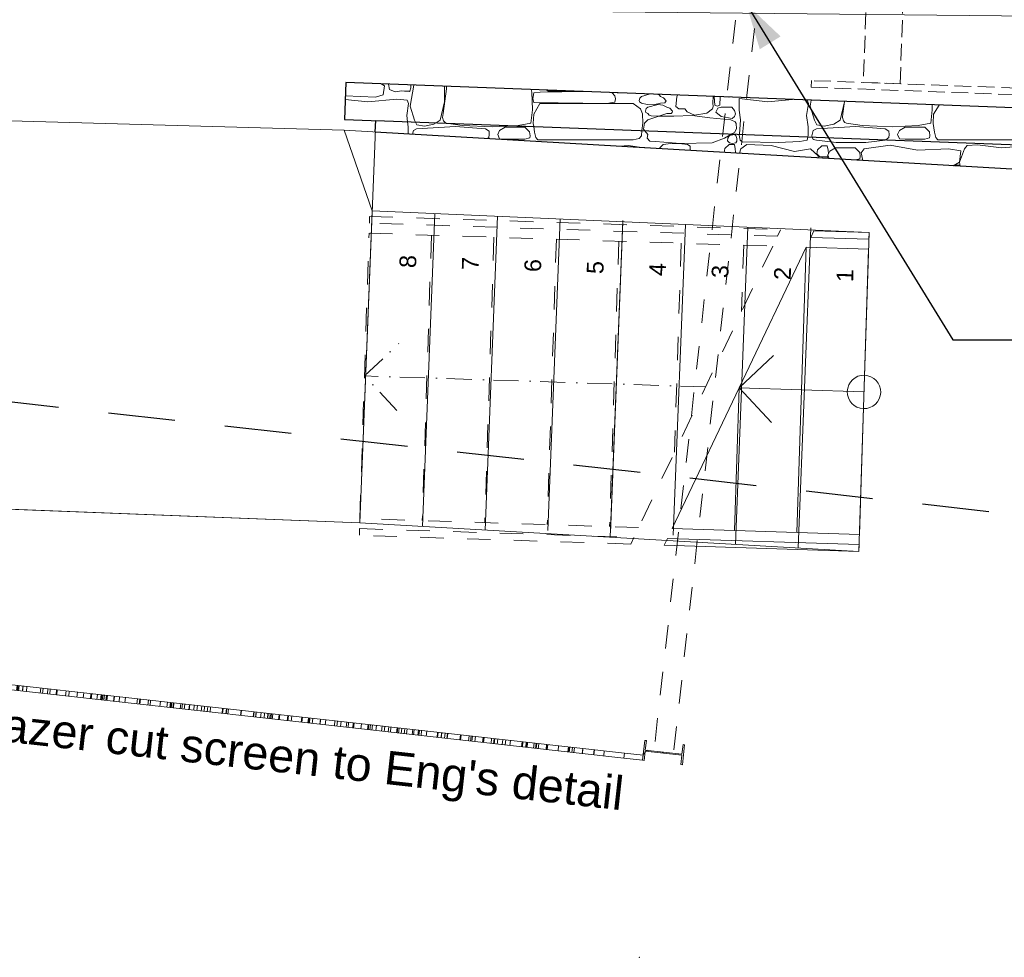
# Model space of a CAD drawing. Header units: millimetres. Extents: x -115474967 to 444143, y -74377 to 241828222.
# Tile 122 of 256: x -28184 to -22294, y 101400 to 107006. Entities that reach past the tile are written whole.
import ezdxf
from ezdxf.enums import TextEntityAlignment as Align

# ---------------------------------------------------------------- set-up
doc = ezdxf.new("R2010")
doc.units = ezdxf.units.MM
doc.header["$MEASUREMENT"] = 0
doc.set_wipeout_variables(frame=1)
for name, pattern in [('Dashed', [280, 140, -140]), ('Dot & Dashed', [280, 150, -60, 0, -70]), ('Hidden Line', [140, 100, -40]), ('Long Dashed', [700, 400, -300]), ('Wipeout_Contour', [1000, 0, -1000])]:
    doc.linetypes.add(name, pattern=pattern)
for name, color, linetype in [('A_BEAMS', 7, 'Continuous'), ('A_COLUMNS', 7, 'Continuous'), ('A_STAIRS', 7, 'Continuous'), ('MARKETING', 7, 'Continuous')]:
    doc.layers.add(name, color=color, linetype=linetype)
for name, color, linetype, lineweight in [('A_BEAMS_Pen_No__2', 7, 'Continuous', 20), ('A_BEAMS_Pen_No__3', 7, 'Continuous', 15), ('A_COLUMNS_Pen_No__3', 7, 'Continuous', 15), ('A_FLOORS STRUCTURE_Pen_No__3', 7, 'Continuous', 15), ('A_STAIRS_Pen_No__5', 7, 'Continuous', 5), ('A_WALL LOAD_Pen_No__3', 7, 'Continuous', 15), ('BUILDING_Pen_No__2', 7, 'Continuous', 20), ('C-GRID _Pen_No__5', 7, 'Continuous', 5), ('C_TEXT GA_Pen_No__6', 7, 'Continuous', 5), ('MARKETING_Pen_No__1', 7, 'Continuous', 30), ('SEWER LINE_Pen_No__1', 7, 'Continuous', 30), ('SPLITPOLE FENCE_Pen_No__15', 9, 'Continuous', 20), ('TOPO_Pen_No__15', 9, 'Continuous', 20)]:
    doc.layers.add(name, color=color, linetype=linetype, lineweight=lineweight)
for name, color, linetype, lineweight, true_color in [('A_COLUMNS_Pen_No__7', 7, 'Continuous', 5, 0x3f3f3f), ('A_STAIRS_Pen_No__7', 7, 'Continuous', 5, 0x3f3f3f), ('MARKETING_Pen_No__171', 7, 'Continuous', 0, 0xe1e1e1), ('MARKETING_Pen_No__7', 7, 'Continuous', 5, 0x3f3f3f), ('ROAD_Pen_No__7', 7, 'Continuous', 5, 0x3f3f3f)]:
    doc.layers.add(name, color=color, linetype=linetype, lineweight=lineweight, true_color=true_color)
doc.styles.add('GENERATED_STYLE_2', font='arial.ttf')
doc.dimstyles.new('GENERATED_STYLE__5', dxfattribs={"dimtxt": 0.18, "dimasz": 273.6, "dimexe": 0.18, "dimexo": 0.0625, "dimgap": 0.09, "dimtad": 0, "dimtih": 1, "dimtoh": 1, "dimdec": 4, "dimzin": 0, "dimdsep": 46, "dimcen": 0.09, "dimadec": 0, "dimazin": 0, "dimtfac": 1, "dimtdec": 4, "dimtmove": 0, "dimatfit": 3, "dimldrblk": 'ARROWHEAD_5', "dimfxl": 1, "dimtolj": 1, "dimtzin": 0, "dimarcsym": 0})

# ---------------------------------------------------------------- blocks, each defined once
blk = doc.blocks.new('LASER CUT SCREEN[6]', base_point=(-29340.1, 63904.4))
at = {"layer": 'A_BEAMS_Pen_No__3', "color": 7, "linetype": 'Continuous', "lineweight": 15}
for p, q in [((-29340.1, 63904.4), (-29336.7, 63934.3)), ((-29340.1, 63904.4), (-28214.4, 63778.9)), ((-29336.7, 63934.3), (-28211.1, 63808.7)), ((-29228.1, 63892), (-29224.8, 63921.8)), ((-29209.7, 63889.9), (-29206.4, 63919.7)), ((-29151.3, 63883.4), (-29148, 63913.2)), ((-29146.7, 63882.9), (-29143.4, 63912.7)), ((-29129.4, 63881), (-29126.1, 63910.8)), ((-29126.6, 63880.6), (-29123.3, 63910.5)), ((-29107.6, 63878.5), (-29104.3, 63908.3)), ((-29093.3, 63876.9), (-29090, 63906.7)), ((-29076.1, 63875), (-29072.8, 63904.8)), ((-29075.4, 63874.9), (-29072.1, 63904.7)), ((-29043.5, 63871.4), (-29040.2, 63901.2)), ((-29038.5, 63870.8), (-29035.2, 63900.6)), ((-29006.8, 63867.3), (-29003.5, 63897.1)), ((-28965.9, 63862.7), (-28962.6, 63892.5)), ((-28934.7, 63859.2), (-28931.3, 63889.1)), ((-28926.7, 63858.3), (-28923.4, 63888.2)), ((-28925.7, 63858.2), (-28922.4, 63888.1)), ((-28910.6, 63856.6), (-28907.3, 63886.4)), ((-28910, 63856.5), (-28906.7, 63886.3)), ((-28873.7, 63852.4), (-28870.4, 63882.3)), ((-28853.1, 63850.1), (-28849.8, 63880)), ((-28845.9, 63849.3), (-28842.6, 63879.1)), ((-28833.8, 63848), (-28830.5, 63877.8)), ((-28809.5, 63845.3), (-28806.2, 63875.1)), ((-28789.8, 63843.1), (-28786.5, 63872.9)), ((-28785.1, 63842.6), (-28781.8, 63872.4)), ((-28764.4, 63840.2), (-28761, 63870.1)), ((-28753, 63839), (-28749.7, 63868.8)), ((-28740.2, 63837.6), (-28736.9, 63867.4)), ((-28731.9, 63836.6), (-28728.6, 63866.4)), ((-28723.6, 63835.7), (-28720.3, 63865.5)), ((-28723.3, 63835.7), (-28720, 63865.5)), ((-28691.3, 63832.1), (-28687.9, 63861.9)), ((-28650.9, 63827.6), (-28647.6, 63857.4)), ((-28623.5, 63824.5), (-28620.2, 63854.4)), ((-28609.8, 63823), (-28606.4, 63852.8)), ((-28601.3, 63822.1), (-28598, 63851.9)), ((-28600.9, 63822), (-28597.5, 63851.8)), ((-28576.5, 63819.3), (-28573.2, 63849.1)), ((-28571.7, 63818.8), (-28568.4, 63848.6)), ((-28562.6, 63817.7), (-28559.2, 63847.6)), ((-28480.9, 63808.6), (-28477.6, 63838.4)), ((-28472.6, 63807.7), (-28469.3, 63837.5)), ((-28471.6, 63807.6), (-28468.3, 63837.4)), ((-28450.6, 63805.3), (-28447.3, 63835.1)), ((-28416.6, 63801.5), (-28413.2, 63831.3)), ((-28415.8, 63801.4), (-28412.4, 63831.2)), ((-28409.3, 63800.6), (-28406, 63830.5)), ((-28404.5, 63800.1), (-28401.1, 63829.9)), ((-28399.5, 63799.5), (-28396.1, 63829.4)), ((-28381.9, 63797.6), (-28378.6, 63827.4)), ((-28332, 63792), (-28328.7, 63821.8)), ((-28313.2, 63789.9), (-28309.8, 63819.7)), ((-28307.6, 63789.3), (-28304.3, 63819.1)), ((-28280.8, 63786.3), (-28277.5, 63816.1)), ((-28259.4, 63783.9), (-28256.1, 63813.7)), ((-28255.1, 63783.4), (-28251.8, 63813.3)), ((-28245.5, 63782.4), (-28242.1, 63812.2)), ((-28244.8, 63782.3), (-28241.5, 63812.1)), ((-28211.1, 63808.7), (-26493.4, 63617.2)), ((-28202.2, 63777.5), (-28198.8, 63807.4)), ((-28200.8, 63777.4), (-28197.5, 63807.2)), ((-28197, 63777), (-28193.6, 63806.8)), ((-28190.6, 63776.3), (-28187.3, 63806.1)), ((-28168.2, 63773.8), (-28164.8, 63803.6)), ((-28167.2, 63773.6), (-28163.9, 63803.5)), ((-28143.9, 63771), (-28140.5, 63800.9)), ((-28061.9, 63761.9), (-28058.6, 63791.7)), ((-28047.7, 63760.3), (-28044.4, 63790.1)), ((-28018.6, 63757.1), (-28015.3, 63786.9)), ((-28214.4, 63778.9), (-26496.7, 63587.3)), ((-28004.4, 63755.5), (-28001.1, 63785.3)), ((-27966.7, 63751.3), (-27963.4, 63781.1)), ((-27965.8, 63751.2), (-27962.5, 63781)), ((-27962.4, 63750.8), (-27959, 63780.6)), ((-27910.1, 63745), (-27906.8, 63774.8)), ((-27891.1, 63742.9), (-27887.8, 63772.7)), ((-27842.5, 63737.4), (-27839.2, 63767.2)), ((-27804.6, 63733.2), (-27801.3, 63763)), ((-27761.4, 63728.4), (-27758.1, 63758.2)), ((-27755.9, 63727.8), (-27752.6, 63757.6)), ((-27722.1, 63724), (-27718.8, 63753.8)), ((-27701, 63721.7), (-27697.7, 63751.5)), ((-27695.8, 63721.1), (-27692.5, 63750.9)), ((-27689.9, 63720.4), (-27686.6, 63750.2)), ((-27681.4, 63719.5), (-27678.1, 63749.3)), ((-27679.9, 63719.3), (-27676.6, 63749.1)), ((-27668.4, 63718), (-27665.1, 63747.8)), ((-27663, 63717.4), (-27659.6, 63747.2)), ((-27622.2, 63712.9), (-27618.8, 63742.7)), ((-27622, 63712.8), (-27618.7, 63742.7)), ((-27621.8, 63712.8), (-27618.5, 63742.6)), ((-27620.1, 63712.6), (-27616.7, 63742.4)), ((-27589.4, 63709.2), (-27586.1, 63739)), ((-27555.1, 63705.4), (-27551.7, 63735.2)), ((-27483, 63697.3), (-27479.7, 63727.2)), ((-27468.6, 63695.7), (-27465.2, 63725.5)), ((-27465, 63695.3), (-27461.7, 63725.1)), ((-27416.7, 63689.9), (-27413.3, 63719.8)), ((-27404.4, 63688.6), (-27401.1, 63718.4)), ((-27345.5, 63682), (-27342.1, 63711.8)), ((-27303.6, 63677.3), (-27300.3, 63707.2)), ((-27285.8, 63675.3), (-27282.4, 63705.2)), ((-27281.4, 63674.9), (-27278.1, 63704.7)), ((-27279.6, 63674.7), (-27276.3, 63704.5)), ((-27277.1, 63674.4), (-27273.8, 63704.2)), ((-27267.8, 63673.3), (-27264.4, 63703.1)), ((-27264.7, 63673), (-27261.4, 63702.8)), ((-27224.4, 63668.5), (-27221.1, 63698.3)), ((-27214.4, 63667.4), (-27211.1, 63697.2)), ((-27200.6, 63665.8), (-27197.2, 63695.7)), ((-27172.4, 63662.7), (-27169.1, 63692.5)), ((-27171.7, 63662.6), (-27168.4, 63692.4)), ((-27170.4, 63662.5), (-27167.1, 63692.3)), ((-27142.8, 63659.4), (-27139.5, 63689.2)), ((-27123.8, 63657.3), (-27120.5, 63687.1)), ((-27098.3, 63654.4), (-27094.9, 63684.2)), ((-27081.3, 63652.5), (-27078, 63682.4)), ((-27061.7, 63650.3), (-27058.3, 63680.2)), ((-27045.2, 63648.5), (-27041.8, 63678.3)), ((-26973.6, 63640.5), (-26970.3, 63670.3)), ((-26970.4, 63640.2), (-26967.1, 63670)), ((-26950.1, 63637.9), (-26946.8, 63667.7)), ((-26949, 63637.8), (-26945.6, 63667.6)), ((-26938.9, 63636.7), (-26935.6, 63666.5)), ((-26862.4, 63628.1), (-26859, 63657.9)), ((-26860.7, 63627.9), (-26857.4, 63657.8)), ((-26787.5, 63619.8), (-26784.2, 63649.6)), ((-26785.7, 63619.6), (-26782.4, 63649.4)), ((-26773.3, 63618.2), (-26770, 63648)), ((-26772.3, 63618.1), (-26769, 63647.9)), ((-26743.9, 63614.9), (-26740.6, 63644.7)), ((-26722.5, 63612.5), (-26719.2, 63642.3)), ((-26702.2, 63610.3), (-26698.9, 63640.1)), ((-26700.4, 63610.1), (-26697.1, 63639.9)), ((-26688.7, 63608.8), (-26685.4, 63638.6)), ((-26681, 63607.9), (-26677.6, 63637.7)), ((-26673.3, 63607), (-26669.9, 63636.8)), ((-26636.1, 63602.9), (-26632.8, 63632.7)), ((-26631.7, 63602.4), (-26628.4, 63632.2)), ((-26583.6, 63597), (-26580.3, 63626.8)), ((-26579.3, 63596.5), (-26575.9, 63626.4)), ((-26559.4, 63594.3), (-26556.1, 63624.2)), ((-26500.4, 63587.8), (-26497.1, 63617.6)), ((-26496.4, 63587.3), (-26493.1, 63617.1)), ((-26493.4, 63617.2), (-26154, 63579.3)), ((-26459.5, 63583.2), (-26456.1, 63613)), ((-26458.5, 63583.1), (-26455.1, 63612.9)), ((-26456.6, 63582.9), (-26453.3, 63612.7)), ((-26450.9, 63582.2), (-26447.6, 63612)), ((-26434.2, 63580.4), (-26430.9, 63610.2)), ((-26496.7, 63587.3), (-26157.3, 63549.5)), ((-26389.1, 63575.3), (-26385.7, 63605.2)), ((-26387.3, 63575.1), (-26384, 63605)), ((-26355.9, 63571.6), (-26352.6, 63601.5)), ((-26301.8, 63565.6), (-26298.5, 63595.4)), ((-26286.2, 63563.9), (-26282.9, 63593.7)), ((-26265.2, 63561.5), (-26261.9, 63591.3)), ((-26231.3, 63557.7), (-26228, 63587.6)), ((-26219.7, 63556.4), (-26216.3, 63586.3)), ((-26191.7, 63553.3), (-26188.4, 63583.1)), ((-26187.6, 63552.9), (-26184.3, 63582.7)), ((-26154, 63579.3), (-24567.1, 63402.3)), ((-26142.9, 63547.9), (-26139.5, 63577.7)), ((-26103.7, 63543.5), (-26100.4, 63573.3)), ((-26099.5, 63543), (-26096.2, 63572.9)), ((-26089.6, 63541.9), (-26086.3, 63571.8)), ((-26077.6, 63540.6), (-26074.3, 63570.4)), ((-26053, 63537.9), (-26049.6, 63567.7)), ((-26019.8, 63534.2), (-26016.5, 63564)), ((-26003, 63532.3), (-25999.7, 63562.1)), ((-25979, 63529.6), (-25975.6, 63559.4)), ((-25966.4, 63528.2), (-25963.1, 63558)), ((-25930.3, 63524.2), (-25927, 63554)), ((-25925.2, 63523.6), (-25921.9, 63553.4)), ((-25917.8, 63522.8), (-25914.5, 63552.6)), ((-25901.9, 63521), (-25898.6, 63550.8)), ((-26157.3, 63549.5), (-24570.4, 63372.5)), ((-25884.2, 63519), (-25880.9, 63548.8)), ((-25870.5, 63517.5), (-25867.2, 63547.3)), ((-25835.5, 63513.6), (-25832.2, 63543.4)), ((-25828.6, 63512.8), (-25825.3, 63542.6)), ((-25802.4, 63509.9), (-25799, 63539.7)), ((-25795.8, 63509.2), (-25792.5, 63539)), ((-25783.1, 63507.8), (-25779.7, 63537.6)), ((-25752.3, 63504.3), (-25749, 63534.1)), ((-25687.4, 63497.1), (-25684.1, 63526.9)), ((-25684.8, 63496.8), (-25681.5, 63526.6)), ((-25663.9, 63494.5), (-25660.6, 63524.3)), ((-25662.9, 63494.4), (-25659.6, 63524.2)), ((-25643, 63492.1), (-25639.7, 63521.9)), ((-25628.5, 63490.5), (-25625.2, 63520.3)), ((-25627.1, 63490.4), (-25623.8, 63520.2)), ((-25550.5, 63481.8), (-25547.2, 63511.6)), ((-25547.4, 63481.5), (-25544, 63511.3)), ((-25499.7, 63476.1), (-25496.3, 63506)), ((-25487.7, 63474.8), (-25484.3, 63504.6)), ((-25478.9, 63473.8), (-25475.6, 63503.6)), ((-25461.2, 63471.9), (-25457.9, 63501.7)), ((-25414.8, 63466.7), (-25411.4, 63496.5)), ((-25409.3, 63466.1), (-25406, 63495.9)), ((-25364.5, 63461.1), (-25361.2, 63490.9)), ((-25350, 63459.5), (-25346.7, 63489.3)), ((-25345.8, 63459), (-25342.5, 63488.8)), ((-25327.2, 63456.9), (-25323.9, 63486.7)), ((-25297.6, 63453.6), (-25294.3, 63483.4)), ((-25280.1, 63451.7), (-25276.8, 63481.5)), ((-25251.8, 63448.5), (-25248.4, 63478.3)), ((-25182.6, 63440.8), (-25179.2, 63470.6)), ((-25177, 63440.2), (-25173.6, 63470)), ((-25157.1, 63437.9), (-25153.8, 63467.8)), ((-25151.8, 63437.3), (-25148.4, 63467.2)), ((-25149, 63437), (-25145.7, 63466.9)), ((-25110.4, 63432.7), (-25107.1, 63462.5)), ((-25098.2, 63431.4), (-25094.8, 63461.2)), ((-25097, 63431.2), (-25093.7, 63461.1)), ((-25093.8, 63430.9), (-25090.5, 63460.7)), ((-25081.8, 63429.5), (-25078.5, 63459.4)), ((-25035.7, 63424.4), (-25032.4, 63454.2)), ((-25031.8, 63424), (-25028.5, 63453.8)), ((-25029.2, 63423.7), (-25025.8, 63453.5)), ((-24963.7, 63416.4), (-24960.4, 63446.2)), ((-24905.3, 63409.9), (-24902, 63439.7)), ((-24900, 63409.3), (-24896.7, 63439.1)), ((-24896.3, 63408.9), (-24893, 63438.7)), ((-24881.6, 63407.2), (-24878.3, 63437)), ((-24868.5, 63405.8), (-24865.1, 63435.6)), ((-24818.6, 63400.2), (-24815.3, 63430)), ((-24818.4, 63400.2), (-24815.1, 63430)), ((-24751.3, 63392.7), (-24748, 63422.5)), ((-24748.8, 63392.4), (-24745.4, 63422.2)), ((-24690.5, 63385.9), (-24687.2, 63415.7)), ((-24570.4, 63372.5), (-24567.1, 63402.3)), ((-24567.1, 63402.3), (-24455.1, 63389.8)), ((-24458.4, 63360), (-24455.1, 63389.8)), ((-24570.4, 63372.5), (-24458.4, 63360))]:
    blk.add_line(p, q, dxfattribs=at)
blk = doc.blocks.new('*X18')
at = {"layer": 'MARKETING_Pen_No__7', "color": 250, "linetype": 'Continuous', "lineweight": 5, "true_color": 0x3f3f3f}
for p, q in [((-26002.1, 67393.5), (-26021.5, 67404.7)), ((-26010.2, 67339.5), (-26002.1, 67393.5)), ((-25978.6, 67403.1), (-25971.5, 67372)), ((-25850.9, 67361.4), (-25843.9, 67382)), ((-25826, 67397.3), (-25847.5, 67272.5)), ((-25843.9, 67382), (-25844.9, 67398)), ((-25642.5, 67297.8), (-25643.2, 67390.4)), ((-25630.3, 67389.9), (-25631.1, 67375.9)), ((-26235.4, 67334.2), (-26056.6, 67325.7)), ((-26056.6, 67325.7), (-26010.2, 67339.5)), ((-25971.5, 67372), (-25937.6, 67358)), ((-25937.6, 67358), (-25897.6, 67363.3)), ((-25897.6, 67363.3), (-25882.6, 67361.4)), ((-25882.6, 67361.4), (-25850.9, 67361.4)), ((-25631.1, 67375.9), (-25651.4, 67228.7)), ((-25120.6, 67355.9), (-25125.2, 67370.8)), ((-25117.4, 67250.8), (-25120.6, 67355.9)), ((-25108.9, 67350.8), (-25114.6, 67317.8)), ((-25071.3, 67355.9), (-25108.9, 67350.8)), ((-24810.6, 67358.9), (-25071.3, 67355.9)), ((-25030.8, 67367.2), (-25023.8, 67362)), ((-25023.8, 67362), (-24894.2, 67362)), ((-24640.3, 67350.8), (-24650.8, 67352.8)), ((-24623.8, 67333.7), (-24640.3, 67350.8)), ((-24620.6, 67316.4), (-24623.8, 67333.7)), ((-24610.9, 67351.3), (-24610.6, 67350.8)), ((-24610.6, 67350.8), (-24597.5, 67350.8)), ((-24474.2, 67320.1), (-24478.3, 67304.8)), ((-24464.7, 67329.3), (-24474.2, 67320.1)), ((-24419.4, 67344.1), (-24464.7, 67329.3)), ((-24359.5, 67340.3), (-24366.3, 67342.1)), ((-24350.5, 67329.3), (-24359.5, 67340.3)), ((-24332.1, 67322.3), (-24350.5, 67329.3)), ((-24317.4, 67304.2), (-24332.1, 67322.3)), ((-24253.5, 67328.3), (-24260.1, 67269.9)), ((-24250.1, 67337.7), (-24253.5, 67328.3)), ((-24037.4, 67289.2), (-24036.3, 67329.6)), ((-24029.1, 67329.3), (-24024.9, 67278.4)), ((-23995.7, 67278.4), (-23994.2, 67328)), ((-23942.2, 67326), (-23942, 67325.7)), ((-23942, 67325.7), (-23939.5, 67325.9)), ((-26101.7, 67297.1), (-26236.2, 67312.5)), ((-25928.7, 67314), (-26101.7, 67297.1)), ((-25865.8, 67307.9), (-25928.7, 67314)), ((-25868.8, 67215.9), (-25858.2, 67287.4)), ((-25858.2, 67287.4), (-25865.8, 67307.9)), ((-25847.5, 67272.5), (-25821.8, 67187.8)), ((-25668, 67187.8), (-25642.5, 67297.8)), ((-25114.6, 67317.8), (-25108.9, 67293.9)), ((-25072, 67286.8), (-25109.1, 67223.2)), ((-25108.9, 67293.9), (-24669, 67288.5)), ((-24514.9, 67286.8), (-25072, 67286.8)), ((-24669, 67288.5), (-24640.3, 67293.9)), ((-24640.3, 67293.9), (-24623.8, 67296.1)), ((-24623.8, 67296.1), (-24620.6, 67316.4)), ((-24470.8, 67255.4), (-24514.9, 67286.8)), ((-24478.3, 67304.8), (-24477.3, 67297.4)), ((-24477.3, 67297.4), (-24464.7, 67290.4)), ((-24464.7, 67290.4), (-24429.9, 67280.9)), ((-24427.1, 67266.6), (-24436.6, 67257.4)), ((-24429.9, 67280.9), (-24391.9, 67279.5)), ((-24365.8, 67281.5), (-24427.1, 67266.6)), ((-24391.9, 67279.5), (-24350.5, 67290.4)), ((-24336.6, 67278.3), (-24365.8, 67281.5)), ((-24350.5, 67290.4), (-24324.8, 67291.3)), ((-24312.9, 67266.6), (-24336.6, 67278.3)), ((-24324.8, 67291.3), (-24317.4, 67304.2)), ((-24294.4, 67259.6), (-24312.9, 67266.6)), ((-24260.1, 67269.9), (-24241.6, 67256.4)), ((-24039.6, 67255.1), (-24035.4, 67269.5)), ((-24035.4, 67269.5), (-24037.4, 67289.2)), ((-24024.9, 67278.4), (-24011.6, 67272.2)), ((-24011.6, 67272.2), (-23995.7, 67278.4)), ((-23987.5, 67266.5), (-24008, 67259.5)), ((-23923.6, 67265.6), (-23987.5, 67266.5)), ((-23908.3, 67246.5), (-23923.6, 67265.6)), ((-23880.3, 67316.7), (-23881.1, 67248.3)), ((-23709.7, 67297.1), (-23880.3, 67316.7)), ((-23560.8, 67311.6), (-23709.7, 67297.1)), ((-23473.8, 67307.9), (-23480.6, 67308.6)), ((-23476.8, 67215.9), (-23466.2, 67287.4)), ((-23466.2, 67287.4), (-23473.8, 67307.9)), ((-23449.5, 67307.4), (-23455.5, 67272.5)), ((-23455.5, 67272.5), (-23429.8, 67187.8)), ((-23276, 67187.8), (-23250.5, 67297.8)), ((-23249.6, 67299.8), (-23259.4, 67228.7)), ((-23250.5, 67297.8), (-23250.5, 67299.9)), ((-22725.4, 67250.8), (-22726.3, 67280)), ((-22684.8, 67278.5), (-22717.1, 67223.2)), ((-25864, 67178.6), (-25868.8, 67215.9)), ((-25651.4, 67228.7), (-25654.9, 67203.5)), ((-25654.9, 67203.5), (-25648.4, 67184.5)), ((-25126.8, 67169.3), (-25117.4, 67250.8)), ((-25109.1, 67223.2), (-25112.1, 67168.4)), ((-24457.7, 67225), (-24470.8, 67255.4)), ((-24457.5, 67169.2), (-24457.7, 67225)), ((-24436.6, 67257.4), (-24440.6, 67242.1)), ((-24440.6, 67242.1), (-24439.6, 67234.7)), ((-24439.6, 67234.7), (-24427.1, 67227.7)), ((-24427.1, 67227.7), (-24418.9, 67218.9)), ((-24361.8, 67212.7), (-24426.4, 67191.1)), ((-24418.9, 67218.9), (-24405.8, 67214.9)), ((-24405.8, 67214.9), (-24361.8, 67212.7)), ((-24361.8, 67212.7), (-24312.9, 67227.7)), ((-24272, 67212.9), (-24361.8, 67212.7)), ((-24312.9, 67227.7), (-24287.2, 67228.6)), ((-24279.7, 67241.5), (-24294.4, 67259.6)), ((-24287.2, 67228.6), (-24282, 67233.8)), ((-24282, 67233.8), (-24279.7, 67241.5)), ((-24162.2, 67216.1), (-24272, 67212.9)), ((-24241.6, 67256.4), (-24206, 67255.1)), ((-24206, 67255.1), (-24190.7, 67237.4)), ((-24190.7, 67237.4), (-24147.7, 67218.6)), ((-24055.5, 67203), (-24162.2, 67216.1)), ((-24147.7, 67218.6), (-24074.4, 67230.9)), ((-24074.4, 67230.9), (-24039.6, 67255.1)), ((-23929.4, 67191.1), (-24055.5, 67203)), ((-24008, 67259.5), (-24018.9, 67235)), ((-24018.9, 67235), (-23987.5, 67209.6)), ((-23987.5, 67209.6), (-23921.3, 67197.1)), ((-23921.3, 67197.1), (-23908.3, 67209.6)), ((-23902.8, 67226.4), (-23908.3, 67246.5)), ((-23908.3, 67209.6), (-23902.8, 67226.4)), ((-23881.1, 67248.3), (-23872.5, 67189.8)), ((-23468.1, 67147.8), (-23476.8, 67215.9)), ((-23259.4, 67228.7), (-23262.9, 67203.5)), ((-23262.9, 67203.5), (-23256.4, 67184.5)), ((-22734.8, 67169.3), (-22725.4, 67250.8)), ((-22717.1, 67223.2), (-22720.1, 67168.4)), ((-25821.8, 67187.8), (-25816.3, 67176.8)), ((-25693.3, 67172.2), (-25668, 67187.8)), ((-25648.4, 67184.5), (-25639.4, 67173.4)), ((-25639.4, 67173.4), (-25632.2, 67169.9)), ((-25230.1, 67154.7), (-25201.7, 67156.3)), ((-25201.7, 67156.3), (-25126.8, 67169.3)), ((-25112.1, 67168.4), (-25109.2, 67150.1)), ((-24461.8, 67125.7), (-24457.5, 67169.2)), ((-24446, 67170.8), (-24452.2, 67134)), ((-24426.4, 67191.1), (-24446, 67170.8)), ((-23904.9, 67179.1), (-23929.4, 67191.1)), ((-23897.8, 67167.8), (-23904.9, 67179.1)), ((-23896.4, 67137), (-23897.8, 67167.8)), ((-23872.5, 67189.8), (-23879.2, 67103.7)), ((-23467.6, 67096.1), (-23468.1, 67147.8)), ((-23429.8, 67187.8), (-23416, 67160.2)), ((-23184.8, 67149.9), (-23418, 67136.3)), ((-23416, 67160.2), (-23370.9, 67152.9)), ((-23370.9, 67152.9), (-23314.3, 67164.2)), ((-23314.3, 67164.2), (-23276, 67187.8)), ((-23256.4, 67184.5), (-23247.4, 67173.4)), ((-23247.4, 67173.4), (-23239.1, 67169.3)), ((-23239.1, 67169.3), (-23144.3, 67156.1)), ((-23006.1, 67136.3), (-23184.8, 67149.9)), ((-23144.3, 67156.1), (-22964.4, 67147.5)), ((-22964.4, 67147.5), (-22809.7, 67156.3)), ((-22887.9, 67146.2), (-22922, 67125.9)), ((-22770.4, 67146.2), (-22887.9, 67146.2)), ((-22809.7, 67156.3), (-22734.8, 67169.3)), ((-22741.7, 67119.1), (-22770.4, 67146.2)), ((-22720.1, 67168.4), (-22711.7, 67116.4)), ((-24452.2, 67134), (-24445.1, 67125.1)), ((-23923.6, 67105.4), (-23909.1, 67113.8)), ((-23909.1, 67113.8), (-23896.4, 67137)), ((-23469.4, 67088.2), (-23467.6, 67096.1)), ((-23437.1, 67126.2), (-23445.7, 67093.5)), ((-23445.7, 67093.5), (-23442.9, 67087.2)), ((-23418, 67136.3), (-23437.1, 67126.2)), ((-22984.7, 67122), (-23006.1, 67136.3)), ((-23002.6, 67070.6), (-22985.7, 67085.2)), ((-22985.7, 67085.2), (-22983.7, 67103.1)), ((-22983.7, 67103.1), (-22984.7, 67122)), ((-22922, 67125.9), (-22932.5, 67102.6)), ((-22932.5, 67102.6), (-22921.5, 67075.9)), ((-22738.9, 67095.1), (-22741.7, 67119.1)), ((-22741.1, 67081.6), (-22738.9, 67095.1)), ((-22711.7, 67116.4), (-22704, 67083.5)), ((-22921.5, 67075.9), (-22887.9, 67073.6)), ((-22887.9, 67073.6), (-22770.4, 67073.6)), ((-22770.4, 67073.6), (-22741.1, 67081.6)), ((-22704, 67083.5), (-22692.2, 67070.7)), ((-22692.2, 67070.7), (-22680, 67070.3)), ((-22680, 67070.3), (-22122.9, 67070.3))]:
    blk.add_line(p, q, dxfattribs=at)
blk.add_point((-25850.9, 67361.4), dxfattribs=at)
blk = doc.blocks.new('Fill_1', base_point=(0, 0))
at = {"color": 254, "linetype": 'Wipeout_Contour', "lineweight": 0, "ltscale": 422600.777373}
blk.add_wipeout([(-26232.4, 67412.7), (-26240.7, 67192.8), (-17200.2, 66851.7), (-17062.5, 67755.5), (-17274.1, 67762.2), (-17403, 67078.7)], dxfattribs=at).dxf.layer = 'MARKETING'
at = {"layer": 'MARKETING_Pen_No__1', "color": 7, "linetype": 'Continuous', "lineweight": 30, "flags": 128}
blk.add_lwpolyline([(-26232.4, 67412.7), (-26240.7, 67192.8), (-17200.2, 66851.7), (-17062.5, 67755.5), (-17274.1, 67762.2), (-17403, 67078.7)], close=True, dxfattribs=at)
at = {"layer": 'MARKETING_Pen_No__7', "color": 250, "linetype": 'Continuous', "lineweight": 5, "true_color": 0x3f3f3f}
blk.add_blockref('*X18', (0, 0), dxfattribs=at)
blk = doc.blocks.new('*X20')
at = {"layer": 'MARKETING_Pen_No__171', "color": 254, "linetype": 'Continuous', "lineweight": 0, "true_color": 0xe1e1e1}
for p, q in [((-25860.1, 67147.8), (-25864, 67178.6)), ((-25859.7, 67105.6), (-25860.1, 67147.8)), ((-25816.3, 67176.8), (-25808, 67160.2)), ((-25576.8, 67149.9), (-25810, 67136.3)), ((-25808, 67160.2), (-25762.9, 67152.9)), ((-25762.9, 67152.9), (-25706.3, 67164.2)), ((-25706.3, 67164.2), (-25693.3, 67172.2)), ((-25632.2, 67169.8), (-25631.1, 67169.3)), ((-25631.1, 67169.3), (-25536.3, 67156.1)), ((-25398.1, 67136.3), (-25576.8, 67149.9)), ((-25536.3, 67156.1), (-25356.4, 67147.5)), ((-25356.4, 67147.5), (-25230.3, 67154.7)), ((-25279.9, 67146.2), (-25314, 67125.9)), ((-25162.4, 67146.2), (-25279.9, 67146.2)), ((-25133.7, 67119.1), (-25162.4, 67146.2)), ((-25109.2, 67150.1), (-25103.7, 67116.4)), ((-25829.1, 67126.2), (-25834.9, 67104.1)), ((-25810, 67136.3), (-25829.1, 67126.2)), ((-25376.7, 67122), (-25398.1, 67136.3)), ((-25386, 67078), (-25377.7, 67085.2)), ((-25377.7, 67085.2), (-25375.7, 67103.1)), ((-25375.7, 67103.1), (-25376.7, 67122)), ((-25314, 67125.9), (-25324.5, 67102.6)), ((-25324.5, 67102.6), (-25313.5, 67075.9)), ((-25130.9, 67095.1), (-25133.7, 67119.1)), ((-25133.1, 67081.6), (-25130.9, 67095.1)), ((-25103.7, 67116.4), (-25096, 67083.5)), ((-24479.4, 67078), (-24464.9, 67093.9)), ((-24464.9, 67093.9), (-24461.8, 67125.7)), ((-24445, 67125), (-24426.4, 67102)), ((-24426.4, 67102), (-24431.5, 67080.8)), ((-23967.5, 67080.8), (-23929.4, 67102)), ((-23937.7, 67096), (-23947.3, 67081.2)), ((-23908.8, 67103.3), (-23937.7, 67096)), ((-23929.4, 67102), (-23923.6, 67105.4)), ((-23900.6, 67096), (-23908.8, 67103.3)), ((-23893.9, 67077.5), (-23900.6, 67096)), ((-23879.2, 67103.7), (-23879.7, 67098)), ((-23879.7, 67098), (-23873.8, 67067.9)), ((-23473.8, 67067.9), (-23469.4, 67088.2)), ((-23442.9, 67087.2), (-23436.9, 67073.4)), ((-25313.5, 67075.9), (-25279.9, 67073.6)), ((-25279.9, 67073.6), (-25162.4, 67073.6)), ((-25162.4, 67073.6), (-25133.1, 67081.6)), ((-25096, 67083.5), (-25084.2, 67070.7)), ((-25084.2, 67070.7), (-25072, 67070.3)), ((-25072, 67070.3), (-24514.9, 67070.3)), ((-24543.9, 67036.2), (-24592.5, 67031.9)), ((-24447.8, 67023.5), (-24543.9, 67036.2)), ((-24514.9, 67070.3), (-24479.4, 67078)), ((-24431.5, 67080.8), (-24414, 67063.1)), ((-24414, 67063.1), (-24381.1, 67060.3)), ((-24381.1, 67060.3), (-24231.3, 67048.6)), ((-24335.9, 67043.1), (-24354.8, 67023.6)), ((-24289.8, 67048), (-24335.9, 67043.1)), ((-24222.8, 67046.9), (-24289.8, 67048)), ((-24231.3, 67048.6), (-24042.6, 67053.2)), ((-24189.2, 67043.1), (-24222.8, 67046.9)), ((-24172.9, 67033.3), (-24189.2, 67043.1)), ((-24174, 67014.7), (-24172.9, 67033.3)), ((-24042.6, 67053.2), (-23967.5, 67080.8)), ((-23940.8, 67041.8), (-23966.8, 67019.2)), ((-23947.3, 67081.2), (-23950.1, 67063.6)), ((-23950.1, 67063.6), (-23937.7, 67051.8)), ((-23922.3, 67043.4), (-23940.8, 67041.8)), ((-23937.7, 67051.8), (-23922.5, 67048)), ((-23922.5, 67048), (-23900.6, 67051.8)), ((-23909.1, 67041.8), (-23922.3, 67043.4)), ((-23903.3, 67016.7), (-23909.1, 67041.8)), ((-23900.6, 67051.8), (-23894.9, 67062.5)), ((-23894.9, 67062.5), (-23893.9, 67077.5)), ((-23873.8, 67067.9), (-23862.3, 67059.4)), ((-23835.2, 67043.2), (-23869.4, 67015.7)), ((-23862.3, 67059.4), (-23645.9, 67055)), ((-23688.5, 67037.2), (-23835.2, 67043.2)), ((-23548.8, 67000.4), (-23688.5, 67037.2)), ((-23645.9, 67055), (-23516.9, 67059.9)), ((-23516.9, 67059.9), (-23473.8, 67067.9)), ((-23436.9, 67073.4), (-23418, 67067.7)), ((-23418, 67067.7), (-23300, 67055.3)), ((-23385.1, 67034), (-23411.1, 67011.4)), ((-23366.7, 67035.6), (-23385.1, 67034)), ((-23353.4, 67034), (-23366.7, 67035.6)), ((-23347.7, 67009), (-23353.4, 67034)), ((-23300, 67055.3), (-23122.5, 67055.5)), ((-22977.4, 67039.5), (-23132.1, 67015.7)), ((-23122.5, 67055.5), (-23006.1, 67067.7)), ((-23006.1, 67067.7), (-23002.6, 67070.6)), ((-22814.3, 67007.8), (-22977.4, 67039.5)), ((-22516.1, 67035.8), (-22531.5, 67015.7)), ((-22454.9, 67041.6), (-22516.1, 67035.8)), ((-22310.5, 67022.1), (-22454.9, 67041.6)), ((-22151.9, 67036.2), (-22310.5, 67022.1)), ((-24354.8, 67023.6), (-24354.3, 67018)), ((-24174.4, 67007.6), (-24174, 67014.7)), ((-23966.8, 67019.2), (-23970.3, 66995.7)), ((-23903.9, 66991.8), (-23902.1, 66997.1)), ((-23902.1, 66997.1), (-23903.3, 67016.7)), ((-23869.4, 67015.7), (-23878.1, 66990.3)), ((-23453.1, 67015.7), (-23548.8, 67000.4)), ((-23407.6, 66975.5), (-23453.1, 67015.7)), ((-23411.1, 67011.4), (-23414.8, 66986.9)), ((-23414.8, 66986.9), (-23400.1, 66970.6)), ((-23408.6, 66963), (-23407.6, 66975.5)), ((-23400.1, 66970.6), (-23385.1, 66968.7)), ((-23385.1, 66968.7), (-23353.4, 66968.7)), ((-23353.4, 66968.7), (-23346.4, 66989.3)), ((-23338.7, 67001.8), (-23349.3, 66978.5)), ((-23349.3, 66978.5), (-23341.3, 66959.1)), ((-23346.4, 66989.3), (-23347.7, 67009)), ((-23304.7, 67022), (-23338.7, 67001.8)), ((-23187.2, 67022), (-23304.7, 67022)), ((-23158.5, 66994.9), (-23187.2, 67022)), ((-23155.6, 66970.9), (-23158.5, 66994.9)), ((-23157.9, 66957.4), (-23155.6, 66970.9)), ((-23132.1, 67015.7), (-23150.3, 66993.3)), ((-23150.3, 66993.3), (-23141.2, 66947.5)), ((-22627.8, 67015.7), (-22814.3, 67007.8)), ((-22554.9, 67005.1), (-22627.8, 67015.7)), ((-22531.5, 67015.7), (-22562.3, 66936.8)), ((-22562.3, 66936.8), (-22554.9, 67005.1)), ((-23185.1, 66950), (-23157.9, 66957.4)), ((-23163.8, 66951.3), (-23181.1, 66949.8)), ((-23150.6, 66949.7), (-23163.8, 66951.3)), ((-23150.2, 66948), (-23150.6, 66949.7)), ((-22600.9, 66916), (-22562.3, 66936.8)), ((-22594.6, 66919.3), (-22598.4, 66915.9)), ((-22576.1, 66920.9), (-22594.6, 66919.3)), ((-22562.7, 66919.2), (-22576.1, 66920.9)), ((-22561.5, 66913.7), (-22562.7, 66919.2)), ((-22562.3, 66936.8), (-22559.2, 66913.6))]:
    blk.add_line(p, q, dxfattribs=at)
blk.add_point((-23353.4, 66968.7), dxfattribs=at)
blk = doc.blocks.new('Fill_2', base_point=(0, 0))
at = {"color": 254, "linetype": 'Wipeout_Contour', "lineweight": 0, "ltscale": 281886.306325}
blk.add_wipeout([(-26057.3, 67117.1), (-17237.6, 66604.1), (-17200.2, 66851.7), (-26054.2, 67185.8)], dxfattribs=at).dxf.layer = 'MARKETING'
at = {"layer": 'MARKETING_Pen_No__1', "color": 7, "linetype": 'Continuous', "lineweight": 30, "flags": 128}
blk.add_lwpolyline([(-26057.3, 67117.1), (-26054.2, 67185.8), (-17200.2, 66851.7), (-17237.6, 66604.1)], close=True, dxfattribs=at)
at = {"layer": 'MARKETING_Pen_No__171', "color": 254, "linetype": 'Continuous', "lineweight": 0, "true_color": 0xe1e1e1}
blk.add_blockref('*X20', (0, 0), dxfattribs=at)
blk = doc.blocks.new('Steel Pan Stair 20[26]', base_point=(-23164.3, 64609.6))
at = {"layer": 'A_STAIRS_Pen_No__5', "color": 7, "linetype": 'Dot & Dashed', "lineweight": 5}
for p, q in [((-26121.6, 65658.8), (-25915.3, 65852.3)), ((-25928.1, 65452.5), (-26121.6, 65658.8)), ((-24080.6, 65593.3), (-26121.6, 65658.8))]:
    blk.add_line(p, q, dxfattribs=at)
at = {"layer": 'A_STAIRS_Pen_No__5', "color": 7, "linetype": 'Continuous', "lineweight": 5}
for p, q in [((-23880.7, 65586.9), (-23674.4, 65780.4)), ((-23687.2, 65380.6), (-23880.7, 65586.9)), ((-23133.7, 65562.9), (-23880.7, 65586.9))]:
    blk.add_line(p, q, dxfattribs=at)
for start, end in [(88.1614, 268.1614), (268.1614, 88.1614)]:
    blk.add_arc((-23133.7, 65562.9), 100, start, end, dxfattribs=at)
at = {"layer": 'A_STAIRS_Pen_No__7', "color": 250, "linetype": 'Dashed', "lineweight": 5, "true_color": 0x3f3f3f}
for p, q in [((-26092.3, 66572.2), (-26091, 66612.1)), ((-23651.6, 66493.8), (-26092.3, 66572.2)), ((-26091, 66612.1), (-23632.8, 66533.2)), ((-26149, 64805.5), (-26094.2, 66512.2)), ((-26094.2, 66512.2), (-23679.7, 66434.7)), ((-25720.7, 66500.2), (-25775.5, 64793.5)), ((-23632.8, 66533.2), (-23651.6, 66493.8)), ((-25347.2, 66488.2), (-25402, 64781.5)), ((-24973.8, 66476.2), (-25028.5, 64769.5)), ((-24600.3, 66464.2), (-24655.1, 64757.5)), ((-24226.8, 66452.3), (-24266.9, 65202.3)), ((-23853.3, 66440.3), (-23866, 66043.6)), ((-23679.7, 66434.7), (-24481.5, 64752)), ((-24481.5, 64752), (-26149, 64805.5)), ((-26152.2, 64705.5), (-26150.9, 64745.5)), ((-26150.9, 64745.5), (-24509.6, 64692.8)), ((-24528.4, 64653.4), (-26152.2, 64705.5)), ((-24509.6, 64692.8), (-24528.4, 64653.4))]:
    blk.add_line(p, q, dxfattribs=at)
at = {"layer": 'A_STAIRS_Pen_No__7', "color": 250, "linetype": 'Continuous', "lineweight": 5, "true_color": 0x3f3f3f}
for p, q in [((-23479.8, 66428.3), (-23534.6, 64721.6)), ((-23106.4, 66416.3), (-23161.1, 64709.6)), ((-23880.7, 65586.9), (-23908.1, 64733.6))]:
    blk.add_line(p, q, dxfattribs=at)
at = {"layer": 'A_STAIRS_Pen_No__7', "color": 250, "linetype": 'Continuous', "lineweight": 5, "true_color": 0x3f3f3f, "flags": 128}
for points in [[(-23103.1, 66516.2), (-23104.4, 66476.3), (-23451.7, 66487.4), (-23432.9, 66526.8)], [(-23106.4, 66416.3), (-23161.1, 64709.6), (-24281.6, 64745.5), (-23479.8, 66428.3)], [(-23163.1, 64649.6), (-23164.3, 64609.6), (-24328.5, 64647), (-24309.8, 64686.4)]]:
    blk.add_lwpolyline(points, close=True, dxfattribs=at)
at = {"layer": 'A_STAIRS_Pen_No__7', "color": 250, "lineweight": 5, "true_color": 0x3f3f3f, "style": 'GENERATED_STYLE_2'}
for tag, p in [('nStartNumbering_7', (-25910.7, 66383.4)), ('nStartNumbering_6', (-25537.2, 66371.4)), ('nStartNumbering_5', (-25163.7, 66359.4)), ('nStartNumbering_4', (-24790.2, 66347.4)), ('nStartNumbering_3', (-24416.7, 66335.4)), ('nStartNumbering_2', (-24043.3, 66323.5)), ('nStartNumbering_1', (-23669.8, 66311.5)), ('nStartNumbering_0', (-23296.3, 66299.5))]:
    blk.add_attdef(tag, text='', height=100, rotation=88.1614, dxfattribs=at).set_placement(p, align=Align.TOP_RIGHT)
blk = doc.blocks.new('IPE Column 20[27]', base_point=(-24332.5, 63406.4))
at = {"layer": 'A_COLUMNS_Pen_No__7', "linetype": 'Continuous', "lineweight": 5, "true_color": 0x3f3f3f}
h = blk.add_hatch(dxfattribs=at)
h.set_pattern_fill('STEEL', color=250, style=0, pattern_type=2)
h.set_pattern_definition([(45, (0, 0), (-159.099, 159.099), []), (45, (-53.03, 53.03), (-159.099, 159.099), [])])
h.paths.add_polyline_path([(-24219.9, 63333.4), (-24206.6, 63452.7), (-24216.3, 63453.8), (-24222.6, 63397.2), (-24441.7, 63421.7), (-24435.4, 63478.2), (-24445.1, 63479.3), (-24458.4, 63360), (-24448.7, 63358.9), (-24442.4, 63415.5), (-24223.3, 63391.1), (-24229.6, 63334.5)])
at = {"layer": 'A_COLUMNS_Pen_No__3', "color": 7, "linetype": 'Continuous', "lineweight": 15}
for p, q in [((-24445.1, 63479.3), (-24458.4, 63360)), ((-24435.4, 63478.2), (-24445.1, 63479.3)), ((-24441.7, 63421.7), (-24435.4, 63478.2)), ((-24216.3, 63453.8), (-24222.6, 63397.2)), ((-24219.9, 63333.4), (-24206.6, 63452.7)), ((-24206.6, 63452.7), (-24216.3, 63453.8)), ((-24448.7, 63358.9), (-24442.4, 63415.5)), ((-24442.4, 63415.5), (-24223.3, 63391.1)), ((-24222.6, 63397.2), (-24441.7, 63421.7)), ((-24223.3, 63391.1), (-24229.6, 63334.5)), ((-24458.4, 63360), (-24448.7, 63358.9)), ((-24229.6, 63334.5), (-24219.9, 63333.4))]:
    blk.add_line(p, q, dxfattribs=at)
blk = doc.blocks.new('ARROWHEAD_5')
at = {"linetype": 'Continuous', "lineweight": 0}
blk.add_hatch(color=0, dxfattribs=at).paths.add_polyline_path([(-1, 0.2679), (0, 0), (-1, -0.2679)])
at = {"color": 0, "linetype": 'Continuous', "lineweight": 0}
blk.add_line((0, 0), (-1, 0), dxfattribs=at)

msp = doc.modelspace()

# ---------------------------------------------------------------- linework, layer by layer
at = {"layer": 'A_FLOORS STRUCTURE_Pen_No__3', "color": 7, "linetype": 'Continuous', "lineweight": 15}
msp.add_lwpolyline([(-28991.49042, 107097.5071), (-28991.95971, 107092.32125), (-29260.99307, 104119.3882), (-26148.91895, 103996.93544), (-26053.45649, 106403.24139), (-26044.6661, 106624.81935), (-17401.16101, 106296.12453), (-17274.39, 106978.05641), (-28899.14884, 107096.56572)], close=True, dxfattribs=at)
at = {"layer": 'C-GRID _Pen_No__5', "color": 7, "linetype": 'Dot & Dashed', "lineweight": 5}
msp.add_line((-24476.89162, 101399.52735), (-24476.89139, 101399.52934), dxfattribs=at)
msp.add_point((-24476.89162, 101399.52735), dxfattribs=at)
msp.add_point((-24476.89162, 101399.52735), dxfattribs=at)
at = {"layer": 'SEWER LINE_Pen_No__1', "color": 7, "linetype": 'Long Dashed', "lineweight": 30}
msp.add_line((-47131.62726, 106838.6206), (-16226.54294, 103375.6848), dxfattribs=at)
at = {"layer": 'SPLITPOLE FENCE_Pen_No__15', "color": 9, "linetype": 'Continuous', "lineweight": 20}
for p, q in [((-24275.36874, 103923.21568), (-24202.23123, 105781.96791)), ((-23902.20769, 103869.10484), (-23827.58802, 105765.52551)), ((-23527.75581, 103847.79973), (-23452.477, 105760.97225))]:
    msp.add_line(p, q, dxfattribs=at)
at = {"layer": 'TOPO_Pen_No__15', "color": 9, "linetype": 'Continuous', "lineweight": 20}
for p, q in [((-23164.348, 103827.123), (-23103.14464, 105733.73102)), ((-26148.91895, 103996.93545), (-29260.99307, 104119.38821)), ((-23164.348, 103827.123), (-26148.91895, 103996.93545))]:
    msp.add_line(p, q, dxfattribs=at)

# ---------------------------------------------------------------- block references
at = {"layer": 'A_BEAMS', "color": 7, "linetype": 'Continuous', "lineweight": 5}
msp.add_blockref('LASER CUT SCREEN[6]', (-29340.06768, 103121.94798), dxfattribs=at)
at = {"layer": 'A_COLUMNS', "color": 7, "linetype": 'Continuous', "lineweight": 5}
msp.add_blockref('IPE Column 20[27]', (-24332.48873, 102623.86193), dxfattribs=at)

# ---------------------------------------------------------------- texts
at = {"layer": 'C_TEXT GA_Pen_No__6', "color": 7, "linetype": 'Continuous', "lineweight": 5, "insert": (-26933.41317, 102610.6), "char_height": 200, "attachment_point": 5, "rotation": 353.645664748, "style": 'GENERATED_STYLE_2'}
msp.add_mtext("\\A1;{\\pqc;\\fArial|b0|i0|c0|p34;G.M.S. lazer cut screen to Eng's detail}", dxfattribs=at)

# ---------------------------------------------------------------- next in the draw order: block references
at = {"layer": 'MARKETING_Pen_No__7', "color": 250, "linetype": 'Continuous', "lineweight": 5, "true_color": 0x3f3f3f}
msp.add_blockref('Fill_1', (0, 39217.49913), dxfattribs=at)

# ---------------------------------------------------------------- next in the draw order: linework, layer by layer
at = {"layer": 'A_WALL LOAD_Pen_No__3', "color": 7, "linetype": 'Hidden Line', "lineweight": 15}
for points in [[(-23117.22932, 107188.90654), (-23137.20254, 106630.96571)], [(-22917.34337, 106623.09517), (-22897.37015, 107181.036)], [(-23447.8988, 106642.13006), (-23449.33269, 106602.15577)], [(-23137.20254, 106630.96571), (-22917.34337, 106623.09517)]]:
    msp.add_lwpolyline(points, dxfattribs=at)
at = {"layer": 'BUILDING_Pen_No__2', "color": 7, "linetype": 'Continuous', "lineweight": 20}
msp.add_line((-26243.20527, 106345.3839), (-29052.34219, 106425.06919), dxfattribs=at)

# ---------------------------------------------------------------- next in the draw order: block references
at = {"layer": 'MARKETING_Pen_No__171', "color": 254, "linetype": 'Continuous', "lineweight": 0, "true_color": 0xe1e1e1}
msp.add_blockref('Fill_2', (0, 39217.49913), dxfattribs=at)

# ---------------------------------------------------------------- next in the draw order: linework, layer by layer
at = {"layer": 'A_BEAMS_Pen_No__2', "color": 7, "linetype": 'Dashed', "lineweight": 20}
for p, q in [((-24383.35411, 102689.52655), (-22858.34825, 116383.77892)), ((-24270.3948, 102639.94044), (-22739.09454, 116370.41651))]:
    msp.add_line(p, q, dxfattribs=at)
at = {"layer": 'A_WALL LOAD_Pen_No__3', "color": 7, "linetype": 'Hidden Line', "lineweight": 15}
for points in [[(-16475.80274, 106392.03916), (-23447.8988, 106642.13006)], [(-23449.33269, 106602.15577), (-16477.23663, 106352.06487)]]:
    msp.add_lwpolyline(points, dxfattribs=at)
at = {"layer": 'BUILDING_Pen_No__2', "color": 7, "linetype": 'Continuous', "lineweight": 20}
msp.add_line((-17237.58759, 105821.58767), (-26243.20527, 106345.3839), dxfattribs=at)
at = {"layer": 'ROAD_Pen_No__7', "color": 250, "linetype": 'Continuous', "lineweight": 5, "true_color": 0x3f3f3f}
for p, q in [((-26075.4473, 105864.17992), (-26243.20527, 106345.3839)), ((-23103.14464, 105733.73102), (-26075.4473, 105864.17992))]:
    msp.add_line(p, q, dxfattribs=at)
at = {"layer": 'SPLITPOLE FENCE_Pen_No__15', "color": 9, "linetype": 'Continuous', "lineweight": 20}
for p, q in [((-26148.91895, 103996.93545), (-26075.4473, 105864.17992)), ((-25774.46707, 103975.63035), (-25700.80408, 105847.73752)), ((-25400.0152, 103954.32525), (-25326.16087, 105831.29512)), ((-25024.78882, 103952.70359), (-24951.51766, 105814.85272)), ((-24651.11144, 103911.71504), (-24576.60713, 105805.20412)), ((-24650.07878, 103937.95964), (-24576.87445, 105798.41032))]:
    msp.add_line(p, q, dxfattribs=at)

# ---------------------------------------------------------------- next in the draw order: block references
at = {"layer": 'A_STAIRS', "color": 255, "linetype": 'Continuous', "lineweight": 20}
ref = msp.add_blockref('Steel Pan Stair 20[26]', (-23164.348, 103827.12299), dxfattribs=at)
ref.add_attrib('nStartNumbering', '1', dxfattribs={"layer": 'A_STAIRS_Pen_No__7', "color": 250, "lineweight": 5, "true_color": 0x3f3f3f, "height": 100, "rotation": 88.16139933, "style": 'GENERATED_STYLE_2'}).set_placement((-23296.30135, 105516.9713), align=Align.TOP_RIGHT)
ref.add_attrib('nStartNumbering_1', '2', dxfattribs={"layer": 'A_STAIRS_Pen_No__7', "color": 250, "lineweight": 5, "true_color": 0x3f3f3f, "height": 100, "rotation": 88.16139933, "style": 'GENERATED_STYLE_2'}).set_placement((-23669.78111, 105528.96025), align=Align.TOP_RIGHT)
ref.add_attrib('nStartNumbering_2', '3', dxfattribs={"layer": 'A_STAIRS_Pen_No__7', "color": 250, "lineweight": 5, "true_color": 0x3f3f3f, "height": 100, "rotation": 88.16139933, "style": 'GENERATED_STYLE_2'}).set_placement((-24043.26088, 105540.94919), align=Align.TOP_RIGHT)
ref.add_attrib('nStartNumbering_3', '4', dxfattribs={"layer": 'A_STAIRS_Pen_No__7', "color": 250, "lineweight": 5, "true_color": 0x3f3f3f, "height": 100, "rotation": 88.16139933, "style": 'GENERATED_STYLE_2'}).set_placement((-24416.74065, 105552.93814), align=Align.TOP_RIGHT)
ref.add_attrib('nStartNumbering_4', '5', dxfattribs={"layer": 'A_STAIRS_Pen_No__7', "color": 250, "lineweight": 5, "true_color": 0x3f3f3f, "height": 100, "rotation": 88.16139933, "style": 'GENERATED_STYLE_2'}).set_placement((-24790.22042, 105564.92708), align=Align.TOP_RIGHT)
ref.add_attrib('nStartNumbering_5', '6', dxfattribs={"layer": 'A_STAIRS_Pen_No__7', "color": 250, "lineweight": 5, "true_color": 0x3f3f3f, "height": 100, "rotation": 88.16139933, "style": 'GENERATED_STYLE_2'}).set_placement((-25163.70019, 105576.91603), align=Align.TOP_RIGHT)
ref.add_attrib('nStartNumbering_6', '7', dxfattribs={"layer": 'A_STAIRS_Pen_No__7', "color": 250, "lineweight": 5, "true_color": 0x3f3f3f, "height": 100, "rotation": 88.16139933, "style": 'GENERATED_STYLE_2'}).set_placement((-25537.17995, 105588.90497), align=Align.TOP_RIGHT)
ref.add_attrib('nStartNumbering_7', '8', dxfattribs={"layer": 'A_STAIRS_Pen_No__7', "color": 250, "lineweight": 5, "true_color": 0x3f3f3f, "height": 100, "rotation": 88.16139933, "style": 'GENERATED_STYLE_2'}).set_placement((-25910.65972, 105600.89392), align=Align.TOP_RIGHT)

# ---------------------------------------------------------------- next in the draw order: leaders
at = {"layer": 'C_TEXT GA_Pen_No__6', "color": 7, "linetype": 'Continuous', "lineweight": 5, "annotation_type": 0, "has_hookline": 1, "hookline_direction": 0, "text_width": 1961.93724}
msp.add_leader([(-23838.02434, 107101.13871), (-22602.27868, 105091.19707), (-22168.89505, 105091.19707)], dimstyle='GENERATED_STYLE__5', dxfattribs=at)

doc.saveas('drawing.dxf')
